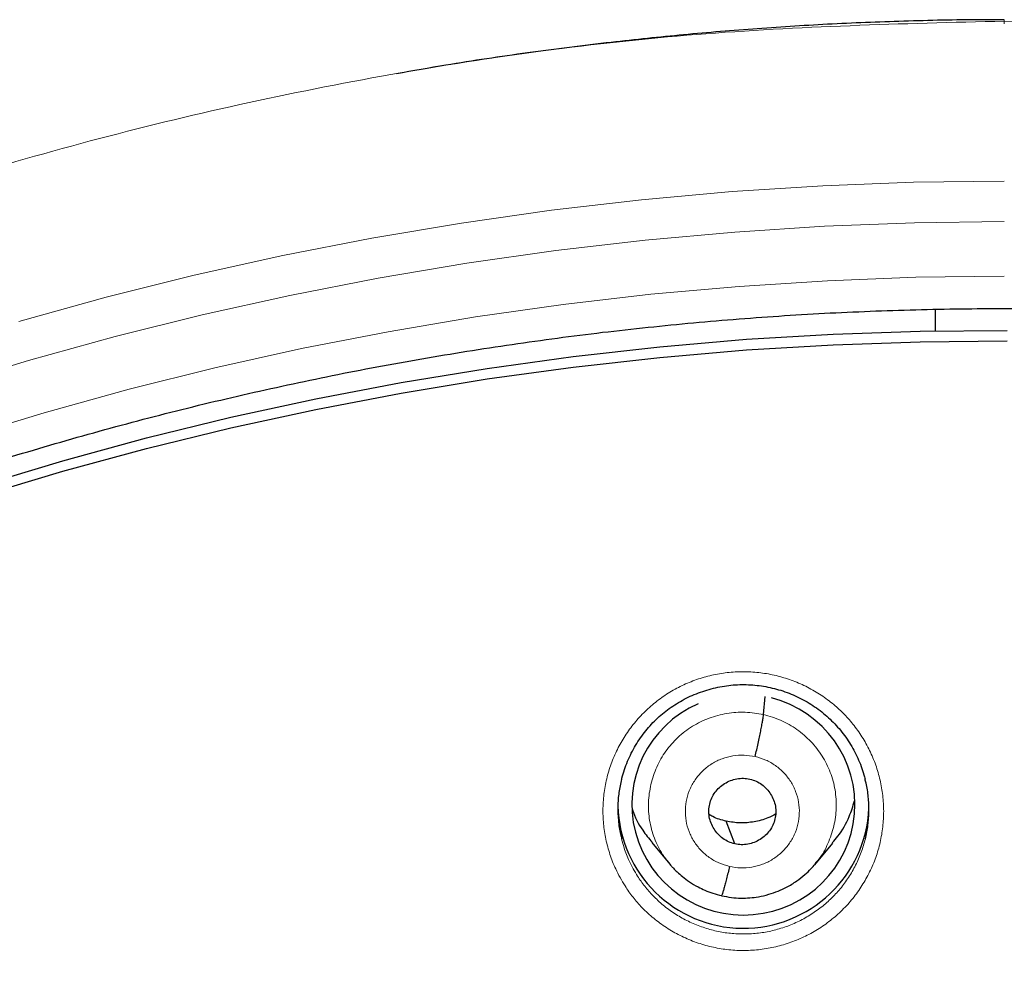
# Model space of a CAD drawing. Header units: millimetres. Extents: x 8 to 1465, y 12 to 1156.
# Tile 73 of 168: x 573 to 586, y 1111 to 1124. Entities that reach past the tile are written whole.
import ezdxf

# ---------------------------------------------------------------- set-up
doc = ezdxf.new("R2010")
doc.units = ezdxf.units.MM

msp = doc.modelspace()

# ---------------------------------------------------------------- linework, layer by layer
at = {"color": 7, "linetype": 'Continuous', "lineweight": 30}
for p, q in [((585.181, 1119.948), (585.178, 1119.656)), ((582.855, 1114.461), (582.877, 1114.708)), ((582.466, 1112.711), (582.349, 1113.018)), ((581.341, 1112.728), (581.586, 1112.434)), ((583.548, 1112.428), (583.792, 1112.721)), ((581.59, 1112.437), (581.583, 1112.446))]:
    msp.add_line(p, q, dxfattribs=at)
at = {"color": 252, "linetype": 'Continuous', "lineweight": 0, "flags": 128}
for points in [[(572.77, 1119.785), (573.954, 1120.113), (575.146, 1120.41), (576.346, 1120.677), (577.552, 1120.912), (578.765, 1121.117), (579.982, 1121.29), (581.204, 1121.432), (582.429, 1121.542), (583.657, 1121.621), (584.886, 1121.669), (586.116, 1121.685)], [(586.116, 1121.136), (584.898, 1121.12), (583.681, 1121.073), (582.465, 1120.995), (581.253, 1120.885), (580.043, 1120.745), (578.838, 1120.573), (577.637, 1120.371), (576.442, 1120.137), (575.254, 1119.874), (574.074, 1119.579), (572.902, 1119.255), (571.738, 1118.9)], [(571.967, 1118.198), (573.112, 1118.547), (574.266, 1118.867), (575.427, 1119.156), (576.597, 1119.416), (577.772, 1119.645), (578.953, 1119.845), (580.14, 1120.013), (581.33, 1120.152), (582.524, 1120.259), (583.72, 1120.336), (584.917, 1120.383), (586.116, 1120.398)]]:
    msp.add_lwpolyline(points, dxfattribs=at)
at = {"color": 7, "linetype": 'Continuous', "lineweight": 30, "flags": 128}
for points in [[(572.239, 1117.56), (573.366, 1117.898), (574.501, 1118.207), (575.644, 1118.487), (576.794, 1118.737), (577.95, 1118.958), (579.112, 1119.149), (580.279, 1119.31), (581.449, 1119.441), (582.623, 1119.542), (583.799, 1119.612), (584.976, 1119.653), (586.154, 1119.663)], [(572.239, 1117.417), (573.366, 1117.755), (574.501, 1118.064), (575.644, 1118.344), (576.794, 1118.594), (577.95, 1118.815), (579.112, 1119.006), (580.279, 1119.167), (581.449, 1119.298), (582.623, 1119.398), (583.799, 1119.469), (584.976, 1119.509), (586.154, 1119.52)]]:
    msp.add_lwpolyline(points, dxfattribs=at)
at = {"color": 7, "linetype": 'Continuous', "lineweight": 30}
msp.add_arc((582.583, 1113.269), 1.701, 181.4595, 357.4656, dxfattribs=at)
for start_param, end_param in [(4.859446, 7.658729), (2.047916, 4.859446)]:
    msp.add_ellipse((582.583, 1113.241), major_axis=(1.508, -0.09), ratio=0.988953, start_param=start_param, end_param=end_param, dxfattribs=at)
at = {"color": 252, "linetype": 'Continuous', "lineweight": 0}
for points, knots in [([(586.116, 1123.851), (584.724, 1123.816), (581.94, 1123.746), (577.798, 1123.182), (573.72, 1122.287), (569.739, 1121.035), (565.887, 1119.444), (562.193, 1117.525), (558.687, 1115.292), (555.395, 1112.764), (552.343, 1109.961), (549.556, 1106.903), (547.056, 1103.616), (544.861, 1100.124), (542.989, 1096.456), (541.455, 1092.64), (540.271, 1088.705), (539.443, 1084.683), (538.994, 1080.606), (538.875, 1076.973), (539.063, 1074.719), (539.138, 1073.826)], [0, 0, 0, 0, 0.053604, 0.107209, 0.160813, 0.214418, 0.268022, 0.321627, 0.375231, 0.428835, 0.48244, 0.536044, 0.589649, 0.643253, 0.696858, 0.750462, 0.804067, 0.857671, 0.911275, 0.96488, 1, 1, 1, 1]), ([(586.116, 1123.814), (586.116, 1123.818), (586.116, 1123.834), (586.116, 1123.851), (586.116, 1123.866), (586.116, 1123.871), (586.116, 1123.867), (586.116, 1123.856), (586.116, 1123.851)], [0, 0, 0, 0, 0.069949, 0.272575, 0.456174, 0.641314, 0.82833, 1, 1, 1, 1]), ([(586.116, 1123.851), (587.508, 1123.816), (590.291, 1123.746), (594.434, 1123.182), (598.512, 1122.287), (602.492, 1121.035), (606.345, 1119.444), (610.038, 1117.525), (613.545, 1115.292), (616.837, 1112.764), (619.888, 1109.961), (622.675, 1106.903), (625.176, 1103.616), (627.371, 1100.124), (629.243, 1096.456), (630.777, 1092.64), (631.961, 1088.705), (632.789, 1084.683), (633.239, 1080.606), (633.356, 1076.897), (633.16, 1074.567), (633.078, 1073.598)], [0, 0, 0, 0, 0.053445, 0.106889, 0.160334, 0.213779, 0.267223, 0.320668, 0.374113, 0.427557, 0.481002, 0.534447, 0.587891, 0.641336, 0.694781, 0.748225, 0.80167, 0.855115, 0.908559, 0.962004, 1, 1, 1, 1]), ([(580.98, 1112.14), (580.935, 1112.216), (580.855, 1112.352), (580.772, 1112.567), (580.716, 1112.772), (580.685, 1112.983), (580.677, 1113.196), (580.694, 1113.408), (580.734, 1113.617), (580.798, 1113.82), (580.885, 1114.015), (580.993, 1114.199), (581.121, 1114.369), (581.268, 1114.524), (581.431, 1114.662), (581.609, 1114.781), (581.799, 1114.879), (581.998, 1114.955), (582.205, 1115.008), (582.417, 1115.038), (582.631, 1115.045), (582.844, 1115.027), (583.053, 1114.986), (583.257, 1114.922), (583.452, 1114.835), (583.637, 1114.727), (583.804, 1114.603), (583.953, 1114.464), (584.087, 1114.311), (584.206, 1114.14), (584.307, 1113.952), (584.387, 1113.754), (584.443, 1113.549), (584.477, 1113.339), (584.486, 1113.126), (584.471, 1112.914), (584.432, 1112.704), (584.37, 1112.501), (584.284, 1112.305), (584.177, 1112.121), (584.051, 1111.949), (583.905, 1111.793), (583.743, 1111.654), (583.566, 1111.534), (583.377, 1111.435), (583.177, 1111.357), (582.971, 1111.302), (582.759, 1111.271), (582.546, 1111.263), (582.333, 1111.279), (582.123, 1111.319), (581.918, 1111.382), (581.723, 1111.467), (581.538, 1111.573), (581.366, 1111.7), (581.215, 1111.838), (581.085, 1111.985), (581.015, 1112.088), (580.98, 1112.14)], [0, 0, 0, 0, 0.022141, 0.040043, 0.058003, 0.075905, 0.093828, 0.111808, 0.129731, 0.147655, 0.165636, 0.18356, 0.201465, 0.219428, 0.237333, 0.255208, 0.27314, 0.291015, 0.308861, 0.326764, 0.344611, 0.362443, 0.380332, 0.398164, 0.416003, 0.433898, 0.451737, 0.468414, 0.485091, 0.503007, 0.52098, 0.538895, 0.556811, 0.574783, 0.592698, 0.610624, 0.628606, 0.646532, 0.664452, 0.682429, 0.700349, 0.718245, 0.736199, 0.754095, 0.77196, 0.789882, 0.807748, 0.825588, 0.843485, 0.861325, 0.879157, 0.897045, 0.914877, 0.932722, 0.950623, 0.968468, 0.984234, 1, 1, 1, 1]), ([(581.583, 1112.446), (581.55, 1112.485), (581.464, 1112.588), (581.371, 1112.786), (581.305, 1113.025), (581.29, 1113.273), (581.324, 1113.518), (581.403, 1113.754), (581.526, 1113.97), (581.69, 1114.157), (581.889, 1114.309), (582.114, 1114.419), (582.357, 1114.483), (582.608, 1114.504), (582.773, 1114.475), (582.855, 1114.461)], [0, 0, 0, 0, 0.049059, 0.12832, 0.207515, 0.286669, 0.365927, 0.445183, 0.524334, 0.603528, 0.682789, 0.76206, 0.84136, 0.920626, 1, 1, 1, 1]), ([(582.855, 1114.461), (582.935, 1114.438), (583.096, 1114.392), (583.313, 1114.264), (583.502, 1114.101), (583.655, 1113.904), (583.767, 1113.682), (583.832, 1113.442), (583.847, 1113.194), (583.814, 1112.948), (583.733, 1112.714), (583.644, 1112.542), (583.57, 1112.461), (583.552, 1112.442)], [0, 0, 0, 0, 0.097026, 0.193918, 0.290852, 0.387752, 0.48464, 0.581446, 0.678204, 0.775087, 0.871968, 0.96872, 1, 1, 1, 1]), ([(582.395, 1112.405), (582.346, 1112.419), (582.249, 1112.447), (582.117, 1112.524), (582.003, 1112.622), (581.91, 1112.742), (581.842, 1112.877), (581.802, 1113.022), (581.792, 1113.173), (581.811, 1113.322), (581.86, 1113.465), (581.936, 1113.595), (582.036, 1113.709), (582.157, 1113.801), (582.293, 1113.868), (582.44, 1113.907), (582.592, 1113.918), (582.692, 1113.901), (582.742, 1113.893)], [0, 0, 0, 0, 0.062502, 0.125003, 0.187504, 0.250003, 0.312504, 0.374999, 0.437499, 0.499998, 0.562496, 0.624993, 0.687493, 0.749994, 0.812495, 0.874996, 0.937498, 1, 1, 1, 1]), ([(582.742, 1113.893), (582.791, 1113.879), (582.888, 1113.851), (583.02, 1113.774), (583.134, 1113.675), (583.227, 1113.556), (583.295, 1113.421), (583.335, 1113.275), (583.345, 1113.125), (583.325, 1112.976), (583.277, 1112.833), (583.201, 1112.702), (583.101, 1112.589), (582.98, 1112.497), (582.844, 1112.43), (582.697, 1112.391), (582.545, 1112.379), (582.445, 1112.396), (582.395, 1112.405)], [0, 0, 0, 0, 0.062498, 0.124999, 0.187497, 0.249999, 0.3125, 0.374999, 0.437499, 0.499997, 0.562497, 0.624998, 0.687495, 0.749995, 0.812494, 0.874996, 0.937498, 1, 1, 1, 1]), ([(580.934, 1112.778), (580.945, 1112.737), (580.97, 1112.635), (581.038, 1112.463), (581.11, 1112.34), (581.15, 1112.272)], [0, 0, 0, 0, 0.229397, 0.57393, 1, 1, 1, 1]), ([(581.15, 1112.272), (581.181, 1112.226), (581.244, 1112.134), (581.361, 1112.002), (581.495, 1111.878), (581.649, 1111.765), (581.814, 1111.669), (581.99, 1111.593), (582.172, 1111.537), (582.36, 1111.501), (582.55, 1111.487), (582.742, 1111.494), (582.931, 1111.522), (583.116, 1111.571), (583.294, 1111.641), (583.463, 1111.729), (583.621, 1111.837), (583.766, 1111.961), (583.897, 1112.101), (584.01, 1112.255), (584.105, 1112.42), (584.183, 1112.595), (584.217, 1112.716), (584.234, 1112.777)], [0, 0, 0, 0, 0.042471, 0.084942, 0.13301, 0.181231, 0.229299, 0.277318, 0.325491, 0.37351, 0.421552, 0.469748, 0.517791, 0.565903, 0.614168, 0.66228, 0.710481, 0.758837, 0.807038, 0.85531, 0.903736, 0.952008, 1, 1, 1, 1])]:
    msp.add_open_spline(points, degree=3, knots=knots, dxfattribs=at)
at = {"color": 7, "linetype": 'Continuous', "lineweight": 30}
for points, knots in [([(586.116, 1123.867), (586.033, 1123.868), (585.6, 1123.871), (584.824, 1123.854), (583.792, 1123.815), (582.776, 1123.752), (581.778, 1123.669), (580.741, 1123.561), (579.668, 1123.425), (578.698, 1123.282), (578.107, 1123.177), (577.884, 1123.137)], [0, 0, 0, 0, 0.0301097, 0.1567556, 0.2815254, 0.4044151, 0.5254194, 0.6445318, 0.7824752, 0.9177692, 1, 1, 1, 1]), ([(541.036, 1079.387), (541.045, 1079.488), (541.071, 1079.792), (541.124, 1080.296), (541.194, 1080.899), (541.273, 1081.501), (541.36, 1082.102), (541.455, 1082.702), (541.559, 1083.301), (541.671, 1083.898), (541.792, 1084.494), (541.92, 1085.087), (542.057, 1085.68), (542.203, 1086.27), (542.356, 1086.858), (542.518, 1087.444), (542.687, 1088.028), (542.865, 1088.609), (543.051, 1089.189), (543.245, 1089.765), (543.447, 1090.339), (543.657, 1090.91), (543.875, 1091.478), (544.101, 1092.044), (544.335, 1092.606), (544.576, 1093.165), (544.826, 1093.721), (545.083, 1094.273), (545.347, 1094.822), (545.62, 1095.367), (545.899, 1095.908), (546.187, 1096.446), (546.482, 1096.98), (546.784, 1097.51), (547.094, 1098.035), (547.41, 1098.557), (547.734, 1099.074), (548.066, 1099.587), (548.404, 1100.095), (548.75, 1100.599), (549.102, 1101.098), (549.461, 1101.592), (549.828, 1102.081), (550.201, 1102.566), (550.58, 1103.045), (550.967, 1103.519), (551.36, 1103.988), (551.759, 1104.452), (552.165, 1104.91), (552.577, 1105.363), (552.995, 1105.81), (553.42, 1106.252), (553.851, 1106.688), (554.287, 1107.118), (554.73, 1107.542), (555.179, 1107.96), (555.633, 1108.372), (556.093, 1108.778), (556.559, 1109.177), (557.03, 1109.571), (557.507, 1109.958), (557.989, 1110.339), (558.476, 1110.713), (558.968, 1111.08), (559.466, 1111.441), (559.968, 1111.795), (560.476, 1112.143), (560.988, 1112.483), (561.504, 1112.817), (562.026, 1113.144), (562.552, 1113.464), (563.082, 1113.776), (563.617, 1114.082), (564.156, 1114.38), (564.699, 1114.671), (565.246, 1114.955), (565.796, 1115.231), (566.351, 1115.5), (566.909, 1115.761), (567.471, 1116.015), (568.037, 1116.262), (568.605, 1116.5), (569.177, 1116.731), (569.753, 1116.955), (570.331, 1117.17), (570.912, 1117.378), (571.496, 1117.578), (572.083, 1117.771), (572.672, 1117.955), (573.264, 1118.131), (573.859, 1118.3), (574.455, 1118.46), (575.054, 1118.613), (575.655, 1118.757), (576.258, 1118.893), (576.863, 1119.022), (577.469, 1119.142), (578.077, 1119.254), (578.686, 1119.357), (579.297, 1119.453), (579.91, 1119.54), (580.523, 1119.62), (581.137, 1119.69), (581.753, 1119.753), (582.369, 1119.808), (582.986, 1119.854), (583.603, 1119.892), (584.221, 1119.921), (584.839, 1119.942), (585.447, 1119.955), (585.872, 1119.959), (586.092, 1119.959), (586.116, 1119.959)], [0, 0, 0, 0, 0.004644, 0.013856, 0.023069, 0.032281, 0.041493, 0.050705, 0.059918, 0.06913, 0.078342, 0.087554, 0.096766, 0.105979, 0.115191, 0.124403, 0.133615, 0.142827, 0.152039, 0.161251, 0.170463, 0.179675, 0.188887, 0.198099, 0.207311, 0.216523, 0.225735, 0.234946, 0.244158, 0.25337, 0.262582, 0.271793, 0.281005, 0.290217, 0.299428, 0.30864, 0.317851, 0.327063, 0.336274, 0.345486, 0.354697, 0.363908, 0.37312, 0.382331, 0.391542, 0.400753, 0.409964, 0.419175, 0.428386, 0.437597, 0.446808, 0.456019, 0.46523, 0.474441, 0.483652, 0.492863, 0.502073, 0.511284, 0.520495, 0.529705, 0.538916, 0.548127, 0.557337, 0.566548, 0.575758, 0.584968, 0.594179, 0.603389, 0.612599, 0.62181, 0.63102, 0.64023, 0.64944, 0.65865, 0.667861, 0.677071, 0.686281, 0.695491, 0.704701, 0.713911, 0.723121, 0.73233, 0.74154, 0.75075, 0.75996, 0.76917, 0.77838, 0.787589, 0.796799, 0.806009, 0.815218, 0.824428, 0.833638, 0.842847, 0.852057, 0.861267, 0.870476, 0.879686, 0.888895, 0.898105, 0.907315, 0.916524, 0.925734, 0.934943, 0.944153, 0.953362, 0.962572, 0.971781, 0.980991, 0.9902, 0.998925, 1, 1, 1, 1]), ([(586.116, 1119.959), (586.224, 1119.958), (586.538, 1119.958), (587.058, 1119.95), (587.677, 1119.934), (588.295, 1119.909), (588.912, 1119.875), (589.53, 1119.833), (590.146, 1119.784), (590.762, 1119.725), (591.377, 1119.659), (591.991, 1119.584), (592.603, 1119.501), (593.215, 1119.41), (593.825, 1119.311), (594.434, 1119.203), (595.041, 1119.088), (595.647, 1118.964), (596.251, 1118.832), (596.853, 1118.692), (597.453, 1118.544), (598.051, 1118.388), (598.646, 1118.223), (599.239, 1118.051), (599.83, 1117.871), (600.418, 1117.683), (601.004, 1117.488), (601.587, 1117.284), (602.167, 1117.072), (602.744, 1116.853), (603.317, 1116.626), (603.888, 1116.392), (604.455, 1116.149), (605.019, 1115.899), (605.579, 1115.642), (606.136, 1115.377), (606.689, 1115.105), (607.238, 1114.825), (607.783, 1114.538), (608.324, 1114.244), (608.861, 1113.942), (609.394, 1113.633), (609.922, 1113.318), (610.446, 1112.995), (610.965, 1112.665), (611.48, 1112.328), (611.99, 1111.984), (612.495, 1111.634), (612.995, 1111.276), (613.49, 1110.912), (613.98, 1110.542), (614.465, 1110.165), (614.944, 1109.781), (615.419, 1109.391), (615.887, 1108.995), (616.35, 1108.592), (616.808, 1108.183), (617.259, 1107.769), (617.705, 1107.348), (618.145, 1106.921), (618.579, 1106.488), (619.007, 1106.05), (619.429, 1105.606), (619.845, 1105.156), (620.254, 1104.701), (620.657, 1104.24), (621.053, 1103.774), (621.443, 1103.302), (621.826, 1102.826), (622.203, 1102.344), (622.573, 1101.857), (622.936, 1101.366), (623.292, 1100.869), (623.641, 1100.368), (623.984, 1099.862), (624.319, 1099.352), (624.647, 1098.837), (624.968, 1098.318), (625.281, 1097.795), (625.587, 1097.267), (625.886, 1096.736), (626.178, 1096.2), (626.461, 1095.66), (626.738, 1095.117), (627.007, 1094.57), (627.268, 1094.02), (627.521, 1093.466), (627.767, 1092.909), (628.005, 1092.348), (628.235, 1091.785), (628.457, 1091.218), (628.671, 1090.649), (628.878, 1090.076), (629.076, 1089.501), (629.267, 1088.923), (629.449, 1088.343), (629.623, 1087.761), (629.789, 1087.176), (629.947, 1086.589), (630.097, 1085.999), (630.238, 1085.408), (630.371, 1084.815), (630.496, 1084.221), (630.613, 1083.624), (630.721, 1083.027), (630.821, 1082.427), (630.913, 1081.827), (630.996, 1081.225), (631.071, 1080.623), (631.137, 1080.019), (631.183, 1079.552), (631.205, 1079.287), (631.21, 1079.223)], [0, 0, 0, 0, 0.00481, 0.013996, 0.023183, 0.03237, 0.041556, 0.050743, 0.05993, 0.069116, 0.078303, 0.087489, 0.096676, 0.105863, 0.115049, 0.124236, 0.133423, 0.142609, 0.151796, 0.160983, 0.17017, 0.179356, 0.188543, 0.19773, 0.206917, 0.216104, 0.22529, 0.234477, 0.243664, 0.252851, 0.262038, 0.271225, 0.280412, 0.289599, 0.298786, 0.307973, 0.31716, 0.326347, 0.335534, 0.344721, 0.353909, 0.363096, 0.372283, 0.38147, 0.390658, 0.399845, 0.409032, 0.41822, 0.427407, 0.436595, 0.445782, 0.45497, 0.464157, 0.473345, 0.482533, 0.49172, 0.500908, 0.510096, 0.519284, 0.528472, 0.537659, 0.546847, 0.556035, 0.565223, 0.574411, 0.583599, 0.592788, 0.601976, 0.611164, 0.620352, 0.62954, 0.638729, 0.647917, 0.657105, 0.666294, 0.675482, 0.684671, 0.693859, 0.703048, 0.712237, 0.721425, 0.730614, 0.739803, 0.748991, 0.75818, 0.767369, 0.776558, 0.785747, 0.794936, 0.804125, 0.813314, 0.822503, 0.831692, 0.840881, 0.85007, 0.859259, 0.868448, 0.877637, 0.886827, 0.896016, 0.905205, 0.914394, 0.923584, 0.932773, 0.941962, 0.951152, 0.960341, 0.96953, 0.97872, 0.987909, 0.997098, 1, 1, 1, 1]), ([(580.933, 1113.583), (580.935, 1113.589), (580.945, 1113.634), (580.971, 1113.717), (581.013, 1113.829), (581.064, 1113.939), (581.122, 1114.045), (581.187, 1114.146), (581.259, 1114.242), (581.337, 1114.332), (581.42, 1114.414), (581.509, 1114.491), (581.603, 1114.561), (581.703, 1114.625), (581.808, 1114.683), (581.918, 1114.734), (582.031, 1114.776), (582.147, 1114.812), (582.265, 1114.838), (582.384, 1114.857), (582.503, 1114.867), (582.622, 1114.868), (582.74, 1114.861), (582.857, 1114.846), (582.973, 1114.822), (583.089, 1114.791), (583.202, 1114.751), (583.313, 1114.703), (583.42, 1114.648), (583.523, 1114.585), (583.621, 1114.516), (583.713, 1114.44), (583.8, 1114.359), (583.879, 1114.271), (583.953, 1114.179), (584.02, 1114.081), (584.08, 1113.978), (584.133, 1113.871), (584.178, 1113.76), (584.211, 1113.665), (584.225, 1113.606), (584.23, 1113.587)], [0, 0, 0, 0, 0.004336, 0.031063, 0.057978, 0.084991, 0.111993, 0.138869, 0.165531, 0.191908, 0.217963, 0.243883, 0.270025, 0.296417, 0.323013, 0.349756, 0.37658, 0.40341, 0.430166, 0.45679, 0.483239, 0.509489, 0.53552, 0.561635, 0.587936, 0.614401, 0.640999, 0.667687, 0.694419, 0.721132, 0.747776, 0.774312, 0.800712, 0.826934, 0.853118, 0.879496, 0.906043, 0.932725, 0.9595, 0.98632, 1, 1, 1, 1]), ([(582.742, 1113.893), (582.749, 1113.922), (582.763, 1113.982), (582.782, 1114.071), (582.801, 1114.157), (582.817, 1114.238), (582.831, 1114.312), (582.843, 1114.375), (582.851, 1114.428), (582.854, 1114.45), (582.855, 1114.461)], [0, 0, 0, 0, 0.123994, 0.24834, 0.373568, 0.499461, 0.625433, 0.750886, 0.87558, 1, 1, 1, 1]), ([(580.932, 1113.584), (580.919, 1113.526), (580.893, 1113.405), (580.879, 1113.218), (580.887, 1113.028), (580.906, 1112.88), (580.929, 1112.799), (580.934, 1112.778)], [0, 0, 0, 0, 0.2205667, 0.4547412, 0.6881723, 0.9213393, 1, 1, 1, 1]), ([(582.466, 1112.711), (582.438, 1112.719), (582.381, 1112.735), (582.304, 1112.782), (582.237, 1112.841), (582.183, 1112.911), (582.143, 1112.99), (582.118, 1113.075), (582.113, 1113.163), (582.124, 1113.25), (582.152, 1113.334), (582.197, 1113.41), (582.256, 1113.476), (582.327, 1113.53), (582.407, 1113.569), (582.493, 1113.593), (582.583, 1113.602), (582.641, 1113.592), (582.671, 1113.587)], [0, 0, 0, 0, 0.062617, 0.125093, 0.187747, 0.25048, 0.31305, 0.375347, 0.437612, 0.500009, 0.562403, 0.624661, 0.686953, 0.74952, 0.812254, 0.87491, 0.937385, 1, 1, 1, 1]), ([(582.671, 1113.587), (582.699, 1113.579), (582.756, 1113.562), (582.833, 1113.516), (582.9, 1113.457), (582.954, 1113.386), (582.994, 1113.307), (583.019, 1113.222), (583.024, 1113.134), (583.013, 1113.047), (582.985, 1112.963), (582.94, 1112.887), (582.881, 1112.821), (582.81, 1112.768), (582.73, 1112.728), (582.644, 1112.704), (582.554, 1112.695), (582.496, 1112.706), (582.466, 1112.711)], [0, 0, 0, 0, 0.062617, 0.125093, 0.187748, 0.250482, 0.313051, 0.375349, 0.437614, 0.500011, 0.562404, 0.624662, 0.686954, 0.749521, 0.812255, 0.87491, 0.937385, 1, 1, 1, 1]), ([(584.234, 1112.777), (584.234, 1112.778), (584.252, 1112.839), (584.271, 1112.966), (584.287, 1113.155), (584.276, 1113.346), (584.257, 1113.491), (584.235, 1113.57), (584.23, 1113.588)], [0, 0, 0, 0, 0.001442, 0.234391, 0.4666, 0.698683, 0.931504, 1, 1, 1, 1]), ([(581.077, 1113.184), (581.079, 1113.18), (581.106, 1113.076), (581.194, 1112.917), (581.303, 1112.785), (581.346, 1112.732)], [0, 0, 0, 0, 0.026957, 0.611581, 1, 1, 1, 1]), ([(583.786, 1112.726), (583.812, 1112.754), (583.908, 1112.859), (584.014, 1113.052), (584.066, 1113.222), (584.088, 1113.294)], [0, 0, 0, 0, 0.178143, 0.65285, 1, 1, 1, 1]), ([(582.349, 1113.018), (582.287, 1113.034), (582.206, 1113.054), (582.135, 1113.098), (582.119, 1113.108)], [0, 0, 0, 0, 0.770025, 1, 1, 1, 1]), ([(583.019, 1113.114), (582.984, 1113.095), (582.892, 1113.046), (582.729, 1113.005), (582.538, 1112.985), (582.412, 1113.007), (582.349, 1113.018)], [0, 0, 0, 0, 0.172392, 0.448586, 0.723985, 1, 1, 1, 1]), ([(581.578, 1112.443), (581.581, 1112.44), (581.589, 1112.431), (581.608, 1112.409), (581.641, 1112.374), (581.691, 1112.325), (581.762, 1112.262), (581.856, 1112.193), (581.958, 1112.131), (582.065, 1112.08), (582.171, 1112.039), (582.248, 1112.02), (582.288, 1112.01)], [0, 0, 0, 0, 0.018662, 0.055543, 0.104987, 0.191828, 0.303266, 0.439566, 0.600846, 0.722382, 0.855304, 1, 1, 1, 1]), ([(582.287, 1112.009), (582.332, 1112), (582.418, 1111.982), (582.547, 1111.974), (582.669, 1111.978), (582.796, 1111.994), (582.924, 1112.024), (583.051, 1112.068), (583.179, 1112.127), (583.301, 1112.201), (583.411, 1112.287), (583.494, 1112.366), (583.538, 1112.417), (583.557, 1112.44)], [0, 0, 0, 0, 0.095841, 0.186892, 0.273419, 0.355538, 0.458209, 0.55311, 0.640215, 0.756208, 0.854757, 0.93596, 1, 1, 1, 1]), ([(582.395, 1112.405), (582.388, 1112.376), (582.374, 1112.318), (582.355, 1112.238), (582.336, 1112.166), (582.319, 1112.105), (582.305, 1112.057), (582.294, 1112.024), (582.29, 1112.014), (582.288, 1112.01)], [0, 0, 0, 0, 0.146959, 0.293156, 0.438802, 0.583896, 0.728697, 0.873831, 1, 1, 1, 1])]:
    msp.add_open_spline(points, degree=3, knots=knots, dxfattribs=at)

doc.saveas('drawing.dxf')
